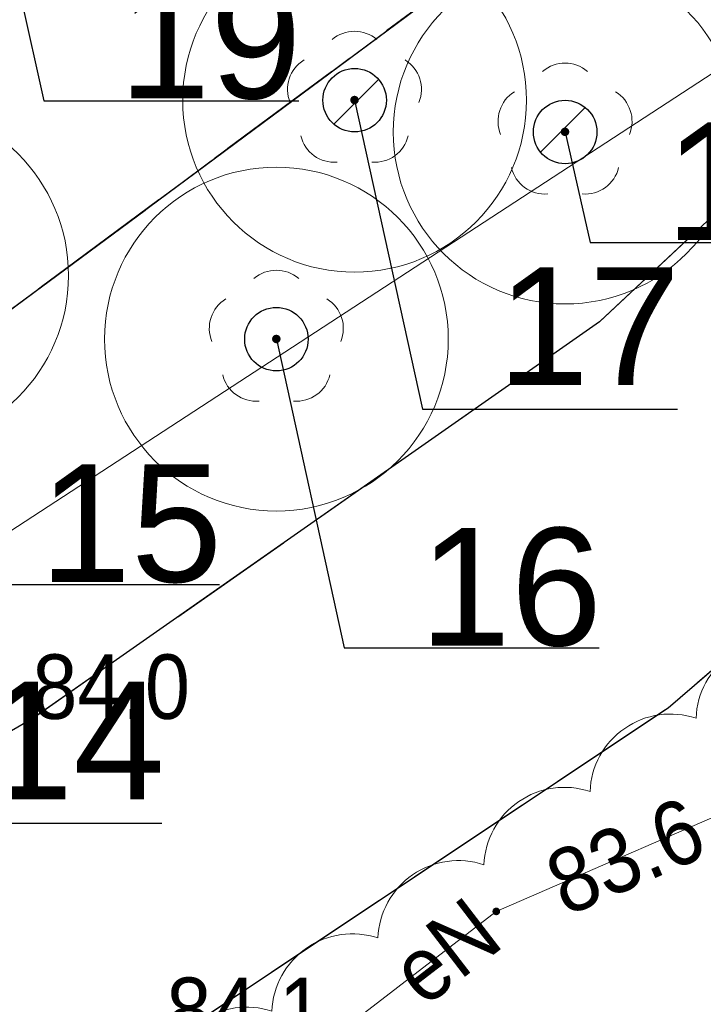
# Model space of a CAD drawing. Header units: metres. Extents: x 6540907 to 6541833, y 5893434 to 5894895.
# Tile 233 of 256: x 6540975.48 to 6540983.44, y 5894640.58 to 5894652.03. Entities that reach past the tile are written whole.
import ezdxf
from ezdxf import colors
from ezdxf.entities.mleader import LeaderData, LeaderLine
from ezdxf.enums import TextEntityAlignment as Align
from ezdxf.math import Vec2, Vec3

# ---------------------------------------------------------------- set-up
doc = ezdxf.new("R2010")
doc.units = ezdxf.units.M
doc.header["$MEASUREMENT"] = 0
for name, pattern in [('1.5_0.5', [2, 1.5, -0.5]), ('1.5_1.0', [2.5, 1.5, -1]), ('219-500', [0, 0]), ('egkk-500', [2, 1.5, -0.5]), ('egug-500', [1, 0.5, -0.5])]:
    doc.linetypes.add(name, pattern=pattern)
doc.layers.get('0').update_dxf_attribs({"color": 2, "linetype": 'CONTINUOUS', "lineweight": 5})
for name, color, linetype, lineweight in [('216-obręb ewidencyjny', 251, 'CONTINUOUS', 9), ('217-kontur klasyfikacyjny', 251, 'CONTINUOUS', 9), ('218-kontur użytku gruntowego', 251, 'CONTINUOUS', 9), ('219-działka ewidencyjna', 152, 'CONTINUOUS', 18), ('drzewo liściaste', 251, 'CONTINUOUS', 9), ('jezdnia', 251, 'CONTINUOUS', 9), ('krawężnik', 251, 'CONTINUOUS', 9), ('pikieta naturalna', 251, 'CONTINUOUS', 9), ('pikieta naturalna-Atr2', 251, 'CONTINUOUS', 9), ('przewód elektroenergetyczny podziemny', 251, 'CONTINUOUS', 9), ('przewód elektroenergetyczny podziemny-Atr1', 251, 'CONTINUOUS', 9), ('rzędna', 251, 'CONTINUOUS', 9), ('rzędna-Atr2', 251, 'CONTINUOUS', 9), ('z_i_drzewa_liściste_korony', 66, 'CONTINUOUS', 20), ('z_i_drzewa_opis', 7, 'CONTINUOUS', 25)]:
    doc.layers.add(name, color=color, linetype=linetype, lineweight=lineweight)
doc.layers.add('z_i_masywy_grupy', color=7, linetype='CONTINUOUS', lineweight=13, true_color=0x7f926c)
doc.styles.add('Opisowy', font='arial.ttf')
doc.styles.get("Standard").update_dxf_attribs({"font": 'Arial', "width": 0.75})

# ---------------------------------------------------------------- blocks, each defined once
blk = doc.blocks.new('PW01')
at = {"linetype": 'Continuous', "lineweight": 13}
h = blk.add_hatch(color=0, dxfattribs=at)
edge = h.paths.add_edge_path()
edge.add_arc((0, 0), 0.045, 0, 360)
blk = doc.blocks.new('OP021')
at = {"linetype": 'Continuous', "lineweight": 13}
h = blk.add_hatch(color=0, dxfattribs=at)
edge = h.paths.add_edge_path()
edge.add_arc((0, 0), 0.05, 0, 360)
at = {"color": 0, "linetype": 'Continuous', "lineweight": 13}
for centre, start, end in [((0, 0.4), 49.272, 130.728), ((-0.38, 0.124), 121.308, 202.548), ((0.38, 0.124), 337.452, 58.692), ((-0.235, -0.324), 193.221, 274.871), ((0.235, -0.324), 265.129, 346.779)]:
    blk.add_arc(centre, 0.4, start, end, dxfattribs=at)
blk = doc.blocks.new('_None')
blk = doc.blocks.new('punkt')
h = blk.add_hatch()
h.set_pattern_fill('ANSI32', color=256, scale=0.2)
h.set_pattern_definition([(45, (-4781848.87, -5644337.08), (-1.34703841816, 1.34703841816), []), (45, (-4781847.972, -5644337.08), (-1.34703841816, 1.34703841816), [])])
edge = h.paths.add_edge_path()
edge.add_arc((0, 0), 0.243, 0, 360)
blk.add_circle((0, 0), 0.243)

msp = doc.modelspace()

# ---------------------------------------------------------------- linework, layer by layer
at = {"layer": '216-obręb ewidencyjny', "linetype": '1.5_1.0', "lineweight": 35, "flags": 128}
for points in [[(6540907.06, 5894594.95), (6540917.97, 5894605.67), (6540919.14, 5894606.99), (6540986.55, 5894656.94), (6541000.71, 5894678.68), (6541018.98, 5894706.66), (6541073.42, 5894744), (6541168.23, 5894793.92), (6541196.88, 5894795.5), (6541244.66, 5894772.66), (6541308.83, 5894747.75), (6541372.49, 5894762.8), (6541415.18, 5894750.34), (6541528.91, 5894660.42), (6541669.76, 5894597.96), (6541682.61, 5894575.032)], [(6541682.61, 5894575.032), (6541669.76, 5894597.96), (6541528.91, 5894660.42), (6541415.18, 5894750.34), (6541372.49, 5894762.8), (6541308.83, 5894747.75), (6541244.66, 5894772.66), (6541196.88, 5894795.5), (6541168.23, 5894793.92), (6541073.42, 5894744), (6541018.98, 5894706.66), (6541000.71, 5894678.68), (6540986.55, 5894656.94), (6540919.14, 5894606.99), (6540917.97, 5894605.67), (6540907.06, 5894594.95)]]:
    msp.add_lwpolyline(points, dxfattribs=at)
at = {"layer": '217-kontur klasyfikacyjny', "linetype": 'egkk-500', "lineweight": 18, "flags": 128}
msp.add_lwpolyline([(6540986.55, 5894656.94), (6540919.14, 5894606.99)], dxfattribs=at)
at = {"layer": '218-kontur użytku gruntowego', "linetype": 'egug-500', "lineweight": 18, "flags": 128}
for points in [[(6540986.55, 5894656.94), (6540919.14, 5894606.99)], [(6540919.14, 5894606.99), (6540986.55, 5894656.94)]]:
    msp.add_lwpolyline(points, dxfattribs=at)
at = {"layer": '219-działka ewidencyjna', "linetype": '219-500', "lineweight": 18, "flags": 128}
msp.add_lwpolyline([(6540986.55, 5894656.94), (6540919.14, 5894606.99)], dxfattribs=at)
at = {"layer": 'jezdnia', "linetype": '1.5_0.5', "lineweight": 18, "flags": 128}
msp.add_lwpolyline([(6540921.23, 5894605.05), (6540924.81, 5894601.67), (6540929.08, 5894606.19), (6540942.44, 5894620.02), (6540948.83, 5894623.79), (6540957.35, 5894628.76), (6540959.24, 5894629.81), (6540967.4, 5894634.55), (6540969.59, 5894635.85), (6540972.14, 5894637.25), (6540973.93, 5894638.25), (6540977.19, 5894640.14), (6540983.03, 5894644.03), (6540987.16, 5894647.58), (6540988.5, 5894648.92), (6540993.97, 5894654.37), (6540998.31, 5894659.28), (6541001.31, 5894663.47), (6541002.44, 5894665.09), (6541003.89, 5894667.1), (6541005.24, 5894668.32), (6541007.68, 5894669.24), (6541010.72, 5894669.61), (6541014.25, 5894668.97), (6541018.77, 5894667.17), (6541020.68, 5894669.15), (6541015.79, 5894673.86), (6541014.35, 5894676.09), (6541014.44, 5894678.61), (6541015.79, 5894680.18), (6541031.2, 5894689.84), (6541029.11, 5894692.69), (6541014.27, 5894684.26), (6541013.09, 5894684.37), (6541012.73, 5894685.4), (6541014.9, 5894692.15), (6541015.56, 5894693.88), (6541016.28, 5894695.59), (6541018.17, 5894699.07), (6541014.81, 5894700.78), (6541010.45, 5894690.39), (6541005.96, 5894679.21), (6541002.87, 5894672.96), (6540997.93, 5894665.38), (6540994.91, 5894661.36), (6540988.4, 5894654.29), (6540982.23, 5894648.52), (6540975.63, 5894643.9), (6540966.12, 5894638.38), (6540958.27, 5894634.05), (6540948.75, 5894628.54), (6540936.8, 5894621.09), (6540932.82, 5894618.05)], close=True, dxfattribs=at)
at = {"layer": 'krawężnik', "linetype": 'Continuous', "lineweight": 25, "flags": 128}
for points in [[(6541014.81, 5894700.78), (6541010.45, 5894690.39), (6541005.96, 5894679.21), (6541002.87, 5894672.96), (6540997.93, 5894665.38), (6540994.91, 5894661.36), (6540988.4, 5894654.29), (6540982.23, 5894648.52), (6540975.63, 5894643.9), (6540966.12, 5894638.38), (6540958.27, 5894634.05)], [(6540924.81, 5894601.67), (6540929.08, 5894606.19), (6540942.44, 5894620.02), (6540948.83, 5894623.79), (6540957.35, 5894628.76), (6540959.24, 5894629.81), (6540967.4, 5894634.55), (6540969.59, 5894635.85), (6540972.14, 5894637.25), (6540973.93, 5894638.25), (6540977.19, 5894640.14), (6540983.03, 5894644.03), (6540987.16, 5894647.58), (6540988.5, 5894648.92), (6540993.97, 5894654.37), (6540998.31, 5894659.28), (6541001.31, 5894663.47), (6541002.44, 5894665.09), (6541003.89, 5894667.1), (6541005.24, 5894668.32), (6541007.68, 5894669.24), (6541010.72, 5894669.61), (6541014.25, 5894668.97), (6541018.77, 5894667.17)]]:
    msp.add_lwpolyline(points, dxfattribs=at)
at = {"layer": 'przewód elektroenergetyczny podziemny', "linetype": 'Continuous', "lineweight": 18, "flags": 128}
for points in [[(6540949.3, 5894629.09), (6540983.91, 5894651.65), (6540995.37, 5894663.29), (6541000.93, 5894672.53), (6541019.64, 5894688.21)], [(6540953.59, 5894626.07), (6540954.1, 5894625.15), (6540965.76, 5894632.15), (6540967.15, 5894632.95), (6540968.86, 5894632.79), (6540971.41, 5894634.38), (6540972.95, 5894636.31), (6540974.46, 5894637.19), (6540976.09, 5894638.89), (6540978.74, 5894639.9), (6540981.03, 5894641.66), (6540984.37, 5894643.11), (6540988.17, 5894646.21), (6540990.95, 5894648.49), (6540992.77, 5894651.01), (6540995.48, 5894653.49), (6540998.04, 5894656.53), (6540997.07, 5894657.25)]]:
    msp.add_lwpolyline(points, dxfattribs=at)
at = {"layer": 'z_i_drzewa_liściste_korony', "linetype": 'Continuous'}
for centre in [(6540979.381, 5894651.098), (6540981.831, 5894650.728), (6540974.051, 5894649.058), (6540978.471, 5894648.318)]:
    msp.add_circle(centre, 2, dxfattribs=at)
at = {"layer": 'z_i_masywy_grupy', "linetype": 'Continuous'}
msp.add_lwpolyline([(6540984.589, 5894644.76, 0.5), (6540983.355, 5894643.908, 0.5), (6540982.121, 5894643.055, 0.5), (6540980.887, 5894642.203, 0.5), (6540979.652, 5894641.351, 0.5), (6540978.418, 5894640.498, 0.5), (6540977.184, 5894639.646, 0.5), (6540975.929, 5894638.835, 0.5), (6540974.51, 5894638.348, 0.5), (6540973.091, 5894637.862, 0.5), (6540971.672, 5894637.375, 0.5), (6540970.253, 5894636.889, 0.5), (6540968.834, 5894636.402, 0.5), (6540967.415, 5894635.916, 0.5), (6540965.996, 5894635.429, 0.5), (6540964.577, 5894634.943, 0.5), (6540963.159, 5894634.456, 0.5), (6540961.864, 5894633.727, 0.5), (6540960.638, 5894632.862, 0.5), (6540959.413, 5894631.997, 0.5), (6540958.187, 5894631.133, 0.5), (6540956.961, 5894630.268, 0.5)], format="xyb", dxfattribs=at)

# ---------------------------------------------------------------- block references
at = {"layer": 'drzewo liściaste', "linetype": 'Continuous', "lineweight": 18}
for p in [(6540979.38, 5894651.1), (6540979.38, 5894651.1), (6540979.38, 5894651.1), (6540981.83, 5894650.73), (6540981.83, 5894650.73), (6540981.83, 5894650.73), (6540978.47, 5894648.32), (6540978.47, 5894648.32), (6540978.47, 5894648.32)]:
    msp.add_blockref('OP021', p, dxfattribs=at)
at = {"layer": 'pikieta naturalna', "linetype": 'Continuous', "lineweight": 13}
msp.add_blockref('PW01', (6540975.63, 5894643.9), dxfattribs=at)
at = {"layer": 'rzędna', "linetype": 'Continuous', "lineweight": 18}
msp.add_blockref('PW01', (6540981.03, 5894641.66), dxfattribs=at)
at = {"layer": 'z_i_drzewa_opis', "ltscale": 0.01, "xscale": 1.520278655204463, "yscale": 1.520278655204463, "zscale": 1.520278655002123}
for p in [(6540979.381, 5894651.098), (6540981.831, 5894650.728), (6540978.471, 5894648.318)]:
    msp.add_blockref('punkt', p, dxfattribs=at)

# ---------------------------------------------------------------- texts
at = {"layer": 'pikieta naturalna-Atr2', "width": 0.9}
for s, p in [('84.0', (6540975.63, 5894643.9)), ('84.1', (6540977.19, 5894640.14))]:
    msp.add_text(s, height=0.75, dxfattribs=at).set_placement(p)
at = {"layer": 'przewód elektroenergetyczny podziemny-Atr1', "width": 0.9}
msp.add_text('eN', height=0.75, rotation=37.544, dxfattribs=at).set_placement((6540979.96, 5894640.83), align=Align.MIDDLE_LEFT)
at = {"layer": 'rzędna-Atr2', "width": 0.9}
msp.add_text('83.6', height=0.75, rotation=23.467, dxfattribs=at).set_placement((6540981.69, 5894641.94), align=Align.MIDDLE_LEFT)

# ---------------------------------------------------------------- leaders
at = {"layer": 'z_i_drzewa_opis'}
ml = msp.add_multileader_mtext('Standard', dxfattribs=at)
ml.set_content('19', color=256, style='Opisowy')
ml.set_leader_properties()
ml.set_arrow_properties(name='NONE')
ml.build(insert=Vec2(0, 0))
ml.multileader.update_dxf_attribs({"has_dogleg": 0, "text_left_attachment_type": 6, "text_right_attachment_type": 5, "text_top_attachment_type": 0, "text_bottom_attachment_type": 0, "dogleg_length": 1.914, "arrow_head_size": 7.005})
ctx = ml.context
ctx.base_point, ctx.char_height, ctx.arrow_head_size, ctx.landing_gap_size, ctx.plane_origin = Vec3(6540975.763, 5894651.089), 1.3683, 7.005, 0.876, Vec3(6540968.392, 5894646.705)
ctx.left_attachment, ctx.right_attachment, ctx.attachment_type = 6, 5, 2
notes = []
notes.append((ctx, [(1, (1, 1, 0), (6540972.722, 5894651.089), (1, 0), 3.041, [(0, [(6540974.974, 5894654.682), (6540975.763, 5894651.089), (6540975.763, 5894651.089), (6540975.763, 5894651.089), (6540975.763, 5894651.089), (6540975.763, 5894651.089), (6540975.763, 5894651.089), (6540975.763, 5894651.089), (6540975.763, 5894651.089), (6540975.763, 5894651.089), (6540975.763, 5894651.089), (6540975.763, 5894651.089), (6540975.763, 5894651.089), (6540975.763, 5894651.089), (6540975.763, 5894651.089), (6540975.763, 5894651.089), (6540975.763, 5894651.089), (6540975.763, 5894651.089), (6540975.763, 5894651.089), (6540975.763, 5894651.089), (6540975.763, 5894651.089), (6540975.763, 5894651.089), (6540975.763, 5894651.089), (6540975.763, 5894651.089), (6540975.763, 5894651.089), (6540975.763, 5894651.089), (6540975.763, 5894651.089), (6540975.763, 5894651.089), (6540975.763, 5894651.089), (6540975.763, 5894651.089), (6540975.763, 5894651.089), (6540975.763, 5894651.089), (6540975.763, 5894651.089), (6540975.763, 5894651.089), (6540975.763, 5894651.089), (6540975.763, 5894651.089), (6540975.763, 5894651.089), (6540975.763, 5894651.089), (6540975.763, 5894651.089), (6540975.763, 5894651.089), (6540975.763, 5894651.089), (6540975.763, 5894651.089), (6540975.763, 5894651.089), (6540975.763, 5894651.089), (6540975.763, 5894651.089), (6540975.763, 5894651.089), (6540975.763, 5894651.089), (6540975.763, 5894651.089), (6540975.763, 5894651.089), (6540975.763, 5894651.089), (6540975.763, 5894651.089), (6540975.763, 5894651.089), (6540975.763, 5894651.089), (6540975.763, 5894651.089), (6540975.763, 5894651.089), (6540975.763, 5894651.089), (6540975.763, 5894651.089), (6540975.763, 5894651.089), (6540975.763, 5894651.089), (6540975.763, 5894651.089), (6540975.763, 5894651.089), (6540975.763, 5894651.089), (6540975.763, 5894651.089), (6540975.763, 5894651.089), (6540975.763, 5894651.089), (6540975.763, 5894651.089), (6540975.763, 5894651.089), (6540975.763, 5894651.089), (6540975.763, 5894651.089), (6540975.763, 5894651.089), (6540975.763, 5894651.089), (6540975.763, 5894651.089), (6540975.763, 5894651.089), (6540975.763, 5894651.089), (6540975.763, 5894651.089), (6540975.763, 5894651.089), (6540975.763, 5894651.089), (6540975.763, 5894651.089), (6540975.763, 5894651.089), (6540975.763, 5894651.089), (6540975.763, 5894651.089), (6540975.763, 5894651.089), (6540975.763, 5894651.089), (6540975.763, 5894651.089), (6540975.763, 5894651.089), (6540975.763, 5894651.089), (6540975.763, 5894651.089), (6540975.763, 5894651.089), (6540975.763, 5894651.089), (6540975.763, 5894651.089), (6540975.763, 5894651.089), (6540975.763, 5894651.089), (6540975.763, 5894651.089), (6540975.763, 5894651.089), (6540975.763, 5894651.089), (6540975.763, 5894651.089), (6540975.763, 5894651.089), (6540975.763, 5894651.089), (6540975.763, 5894651.089), (6540975.763, 5894651.089), (6540975.763, 5894651.089), (6540975.763, 5894651.089), (6540975.763, 5894651.089), (6540975.763, 5894651.089), (6540975.763, 5894651.089), (6540975.763, 5894651.089), (6540975.763, 5894651.089), (6540975.763, 5894651.089), (6540975.763, 5894651.089), (6540975.763, 5894651.089), (6540975.763, 5894651.089), (6540975.763, 5894651.089), (6540975.763, 5894651.089), (6540975.763, 5894651.089), (6540975.763, 5894651.089), (6540975.763, 5894651.089), (6540975.763, 5894651.089), (6540975.763, 5894651.089), (6540975.763, 5894651.089), (6540975.763, 5894651.089), (6540975.763, 5894651.089), (6540975.763, 5894651.089), (6540975.763, 5894651.089), (6540975.763, 5894651.089), (6540975.763, 5894651.089), (6540975.763, 5894651.089), (6540975.763, 5894651.089), (6540975.763, 5894651.089)], 256, [])])]))
ctx.mtext.insert, ctx.mtext.flow_direction = Vec3(6540976.638, 5894652.487), 5
ml = msp.add_multileader_mtext('Standard', dxfattribs=at)
ml.set_content('17', color=256, style='Opisowy')
ml.set_leader_properties()
ml.set_arrow_properties(name='NONE')
ml.build(insert=Vec2(0, 0))
ml.multileader.update_dxf_attribs({"has_dogleg": 0, "text_left_attachment_type": 6, "text_right_attachment_type": 5, "text_top_attachment_type": 0, "text_bottom_attachment_type": 0, "dogleg_length": 1.914, "arrow_head_size": 7.005})
ctx = ml.context
ctx.base_point, ctx.char_height, ctx.arrow_head_size, ctx.landing_gap_size, ctx.plane_origin = Vec3(6540980.17, 5894647.505), 1.3683, 7.005, 0.876, Vec3(6540972.798, 5894643.121)
ctx.left_attachment, ctx.right_attachment, ctx.attachment_type = 6, 5, 2
notes.append((ctx, [(1, (1, 1, 0), (6540977.129, 5894647.505), (1, 0), 3.041, [(0, [(6540979.381, 5894651.098), (6540980.17, 5894647.505), (6540980.17, 5894647.505), (6540980.17, 5894647.505), (6540980.17, 5894647.505), (6540980.17, 5894647.505), (6540980.17, 5894647.505), (6540980.17, 5894647.505), (6540980.17, 5894647.505), (6540980.17, 5894647.505), (6540980.17, 5894647.505), (6540980.17, 5894647.505), (6540980.17, 5894647.505), (6540980.17, 5894647.505), (6540980.17, 5894647.505), (6540980.17, 5894647.505), (6540980.17, 5894647.505), (6540980.17, 5894647.505), (6540980.17, 5894647.505), (6540980.17, 5894647.505), (6540980.17, 5894647.505), (6540980.17, 5894647.505), (6540980.17, 5894647.505), (6540980.17, 5894647.505), (6540980.17, 5894647.505), (6540980.17, 5894647.505), (6540980.17, 5894647.505), (6540980.17, 5894647.505), (6540980.17, 5894647.505), (6540980.17, 5894647.505), (6540980.17, 5894647.505), (6540980.17, 5894647.505), (6540980.17, 5894647.505), (6540980.17, 5894647.505), (6540980.17, 5894647.505), (6540980.17, 5894647.505), (6540980.17, 5894647.505), (6540980.17, 5894647.505), (6540980.17, 5894647.505), (6540980.17, 5894647.505), (6540980.17, 5894647.505), (6540980.17, 5894647.505), (6540980.17, 5894647.505), (6540980.17, 5894647.505), (6540980.17, 5894647.505), (6540980.17, 5894647.505), (6540980.17, 5894647.505), (6540980.17, 5894647.505), (6540980.17, 5894647.505), (6540980.17, 5894647.505), (6540980.17, 5894647.505), (6540980.17, 5894647.505), (6540980.17, 5894647.505), (6540980.17, 5894647.505), (6540980.17, 5894647.505), (6540980.17, 5894647.505), (6540980.17, 5894647.505), (6540980.17, 5894647.505), (6540980.17, 5894647.505), (6540980.17, 5894647.505), (6540980.17, 5894647.505), (6540980.17, 5894647.505), (6540980.17, 5894647.505), (6540980.17, 5894647.505), (6540980.17, 5894647.505), (6540980.17, 5894647.505), (6540980.17, 5894647.505), (6540980.17, 5894647.505), (6540980.17, 5894647.505), (6540980.17, 5894647.505), (6540980.17, 5894647.505), (6540980.17, 5894647.505), (6540980.17, 5894647.505), (6540980.17, 5894647.505), (6540980.17, 5894647.505), (6540980.17, 5894647.505), (6540980.17, 5894647.505), (6540980.17, 5894647.505), (6540980.17, 5894647.505), (6540980.17, 5894647.505), (6540980.17, 5894647.505), (6540980.17, 5894647.505), (6540980.17, 5894647.505), (6540980.17, 5894647.505), (6540980.17, 5894647.505), (6540980.17, 5894647.505), (6540980.17, 5894647.505), (6540980.17, 5894647.505), (6540980.17, 5894647.505), (6540980.17, 5894647.505), (6540980.17, 5894647.505), (6540980.17, 5894647.505), (6540980.17, 5894647.505), (6540980.17, 5894647.505), (6540980.17, 5894647.505), (6540980.17, 5894647.505), (6540980.17, 5894647.505), (6540980.17, 5894647.505), (6540980.17, 5894647.505), (6540980.17, 5894647.505), (6540980.17, 5894647.505), (6540980.17, 5894647.505), (6540980.17, 5894647.505), (6540980.17, 5894647.505), (6540980.17, 5894647.505), (6540980.17, 5894647.505), (6540980.17, 5894647.505), (6540980.17, 5894647.505), (6540980.17, 5894647.505), (6540980.17, 5894647.505), (6540980.17, 5894647.505), (6540980.17, 5894647.505), (6540980.17, 5894647.505), (6540980.17, 5894647.505), (6540980.17, 5894647.505), (6540980.17, 5894647.505), (6540980.17, 5894647.505), (6540980.17, 5894647.505), (6540980.17, 5894647.505), (6540980.17, 5894647.505), (6540980.17, 5894647.505), (6540980.17, 5894647.505), (6540980.17, 5894647.505), (6540980.17, 5894647.505), (6540980.17, 5894647.505), (6540980.17, 5894647.505)], 256, [])])]))
ctx.mtext.insert, ctx.mtext.flow_direction = Vec3(6540981.045, 5894649.154), 5
ml = msp.add_multileader_mtext('Standard', dxfattribs=at)
ml.set_content('18', color=256, style='Opisowy')
ml.set_leader_properties()
ml.set_arrow_properties(name='NONE')
ml.build(insert=Vec2(0, 0))
ml.multileader.update_dxf_attribs({"has_dogleg": 0, "text_left_attachment_type": 6, "text_right_attachment_type": 5, "text_top_attachment_type": 0, "text_bottom_attachment_type": 0, "dogleg_length": 1.914, "arrow_head_size": 7.005})
ctx = ml.context
ctx.base_point, ctx.char_height, ctx.arrow_head_size, ctx.landing_gap_size, ctx.plane_origin = Vec3(6540982.122, 5894649.443), 1.3683, 7.005, 0.876, Vec3(6540975.248, 5894642.751)
ctx.left_attachment, ctx.right_attachment, ctx.attachment_type = 6, 5, 2
notes.append((ctx, [(1, (1, 1, 0), (6540979.082, 5894649.443), (1, 0), 3.041, [(0, [(6540981.831, 5894650.728), (6540982.122, 5894649.443), (6540982.122, 5894649.443), (6540982.122, 5894649.443), (6540982.122, 5894649.443), (6540982.122, 5894649.443), (6540982.122, 5894649.443), (6540982.122, 5894649.443), (6540982.122, 5894649.443), (6540982.122, 5894649.443), (6540982.122, 5894649.443), (6540982.122, 5894649.443), (6540982.122, 5894649.443), (6540982.122, 5894649.443), (6540982.122, 5894649.443), (6540982.122, 5894649.443), (6540982.122, 5894649.443), (6540982.122, 5894649.443), (6540982.122, 5894649.443), (6540982.122, 5894649.443), (6540982.122, 5894649.443), (6540982.122, 5894649.443), (6540982.122, 5894649.443), (6540982.122, 5894649.443), (6540982.122, 5894649.443), (6540982.122, 5894649.443), (6540982.122, 5894649.443), (6540982.122, 5894649.443), (6540982.122, 5894649.443), (6540982.122, 5894649.443), (6540982.122, 5894649.443), (6540982.122, 5894649.443), (6540982.122, 5894649.443), (6540982.122, 5894649.443), (6540982.122, 5894649.443), (6540982.122, 5894649.443), (6540982.122, 5894649.443), (6540982.122, 5894649.443), (6540982.122, 5894649.443), (6540982.122, 5894649.443), (6540982.122, 5894649.443), (6540982.122, 5894649.443), (6540982.122, 5894649.443), (6540982.122, 5894649.443), (6540982.122, 5894649.443), (6540982.122, 5894649.443), (6540982.122, 5894649.443), (6540982.122, 5894649.443), (6540982.122, 5894649.443), (6540982.122, 5894649.443), (6540982.122, 5894649.443), (6540982.122, 5894649.443), (6540982.122, 5894649.443), (6540982.122, 5894649.443), (6540982.122, 5894649.443), (6540982.122, 5894649.443), (6540982.122, 5894649.443), (6540982.122, 5894649.443), (6540982.122, 5894649.443), (6540982.122, 5894649.443), (6540982.122, 5894649.443), (6540982.122, 5894649.443), (6540982.122, 5894649.443), (6540982.122, 5894649.443), (6540982.122, 5894649.443), (6540982.122, 5894649.443), (6540982.122, 5894649.443), (6540982.122, 5894649.443), (6540982.122, 5894649.443), (6540982.122, 5894649.443), (6540982.122, 5894649.443), (6540982.122, 5894649.443), (6540982.122, 5894649.443), (6540982.122, 5894649.443), (6540982.122, 5894649.443), (6540982.122, 5894649.443), (6540982.122, 5894649.443), (6540982.122, 5894649.443), (6540982.122, 5894649.443), (6540982.122, 5894649.443), (6540982.122, 5894649.443), (6540982.122, 5894649.443), (6540982.122, 5894649.443), (6540982.122, 5894649.443), (6540982.122, 5894649.443), (6540982.122, 5894649.443), (6540982.122, 5894649.443), (6540982.122, 5894649.443), (6540982.122, 5894649.443), (6540982.122, 5894649.443), (6540982.122, 5894649.443), (6540982.122, 5894649.443), (6540982.122, 5894649.443), (6540982.122, 5894649.443), (6540982.122, 5894649.443), (6540982.122, 5894649.443), (6540982.122, 5894649.443), (6540982.122, 5894649.443), (6540982.122, 5894649.443), (6540982.122, 5894649.443), (6540982.122, 5894649.443), (6540982.122, 5894649.443), (6540982.122, 5894649.443), (6540982.122, 5894649.443), (6540982.122, 5894649.443), (6540982.122, 5894649.443), (6540982.122, 5894649.443), (6540982.122, 5894649.443), (6540982.122, 5894649.443), (6540982.122, 5894649.443), (6540982.122, 5894649.443), (6540982.122, 5894649.443), (6540982.122, 5894649.443), (6540982.122, 5894649.443), (6540982.122, 5894649.443), (6540982.122, 5894649.443), (6540982.122, 5894649.443), (6540982.122, 5894649.443), (6540982.122, 5894649.443), (6540982.122, 5894649.443), (6540982.122, 5894649.443), (6540982.122, 5894649.443), (6540982.122, 5894649.443), (6540982.122, 5894649.443), (6540982.122, 5894649.443), (6540982.122, 5894649.443)], 256, [])])]))
ctx.mtext.insert, ctx.mtext.flow_direction = Vec3(6540982.998, 5894650.841), 5
ml = msp.add_multileader_mtext('Standard', dxfattribs=at)
ml.set_content('15', color=256, style='Opisowy')
ml.set_leader_properties()
ml.set_arrow_properties(name='NONE')
ml.build(insert=Vec2(0, 0))
ml.multileader.update_dxf_attribs({"has_dogleg": 0, "text_left_attachment_type": 6, "text_right_attachment_type": 5, "text_top_attachment_type": 0, "text_bottom_attachment_type": 0, "dogleg_length": 1.914, "arrow_head_size": 7.005})
ctx = ml.context
ctx.base_point, ctx.char_height, ctx.arrow_head_size, ctx.landing_gap_size, ctx.plane_origin = Vec3(6540974.84, 5894645.465), 1.3683, 7.005, 0.876, Vec3(6540967.468, 5894641.081)
ctx.left_attachment, ctx.right_attachment, ctx.attachment_type = 6, 5, 2
notes.append((ctx, [(1, (1, 1, 0), (6540971.799, 5894645.465), (1, 0), 3.041, [(0, [(6540974.051, 5894649.058), (6540974.84, 5894645.465), (6540974.84, 5894645.465), (6540974.84, 5894645.465), (6540974.84, 5894645.465), (6540974.84, 5894645.465), (6540974.84, 5894645.465), (6540974.84, 5894645.465), (6540974.84, 5894645.465), (6540974.84, 5894645.465), (6540974.84, 5894645.465), (6540974.84, 5894645.465), (6540974.84, 5894645.465), (6540974.84, 5894645.465), (6540974.84, 5894645.465), (6540974.84, 5894645.465), (6540974.84, 5894645.465), (6540974.84, 5894645.465), (6540974.84, 5894645.465), (6540974.84, 5894645.465), (6540974.84, 5894645.465), (6540974.84, 5894645.465), (6540974.84, 5894645.465), (6540974.84, 5894645.465), (6540974.84, 5894645.465), (6540974.84, 5894645.465), (6540974.84, 5894645.465), (6540974.84, 5894645.465), (6540974.84, 5894645.465), (6540974.84, 5894645.465), (6540974.84, 5894645.465), (6540974.84, 5894645.465), (6540974.84, 5894645.465), (6540974.84, 5894645.465), (6540974.84, 5894645.465), (6540974.84, 5894645.465), (6540974.84, 5894645.465), (6540974.84, 5894645.465), (6540974.84, 5894645.465), (6540974.84, 5894645.465), (6540974.84, 5894645.465), (6540974.84, 5894645.465), (6540974.84, 5894645.465), (6540974.84, 5894645.465), (6540974.84, 5894645.465), (6540974.84, 5894645.465), (6540974.84, 5894645.465), (6540974.84, 5894645.465), (6540974.84, 5894645.465), (6540974.84, 5894645.465), (6540974.84, 5894645.465), (6540974.84, 5894645.465), (6540974.84, 5894645.465), (6540974.84, 5894645.465), (6540974.84, 5894645.465), (6540974.84, 5894645.465), (6540974.84, 5894645.465), (6540974.84, 5894645.465), (6540974.84, 5894645.465), (6540974.84, 5894645.465), (6540974.84, 5894645.465), (6540974.84, 5894645.465), (6540974.84, 5894645.465), (6540974.84, 5894645.465), (6540974.84, 5894645.465), (6540974.84, 5894645.465), (6540974.84, 5894645.465), (6540974.84, 5894645.465), (6540974.84, 5894645.465), (6540974.84, 5894645.465), (6540974.84, 5894645.465), (6540974.84, 5894645.465), (6540974.84, 5894645.465), (6540974.84, 5894645.465), (6540974.84, 5894645.465), (6540974.84, 5894645.465), (6540974.84, 5894645.465), (6540974.84, 5894645.465), (6540974.84, 5894645.465), (6540974.84, 5894645.465), (6540974.84, 5894645.465), (6540974.84, 5894645.465), (6540974.84, 5894645.465), (6540974.84, 5894645.465), (6540974.84, 5894645.465), (6540974.84, 5894645.465), (6540974.84, 5894645.465), (6540974.84, 5894645.465), (6540974.84, 5894645.465), (6540974.84, 5894645.465), (6540974.84, 5894645.465), (6540974.84, 5894645.465), (6540974.84, 5894645.465), (6540974.84, 5894645.465), (6540974.84, 5894645.465), (6540974.84, 5894645.465), (6540974.84, 5894645.465), (6540974.84, 5894645.465), (6540974.84, 5894645.465), (6540974.84, 5894645.465), (6540974.84, 5894645.465), (6540974.84, 5894645.465), (6540974.84, 5894645.465), (6540974.84, 5894645.465), (6540974.84, 5894645.465), (6540974.84, 5894645.465), (6540974.84, 5894645.465), (6540974.84, 5894645.465), (6540974.84, 5894645.465), (6540974.84, 5894645.465), (6540974.84, 5894645.465), (6540974.84, 5894645.465), (6540974.84, 5894645.465), (6540974.84, 5894645.465), (6540974.84, 5894645.465), (6540974.84, 5894645.465), (6540974.84, 5894645.465), (6540974.84, 5894645.465), (6540974.84, 5894645.465), (6540974.84, 5894645.465), (6540974.84, 5894645.465), (6540974.84, 5894645.465), (6540974.84, 5894645.465), (6540974.84, 5894645.465), (6540974.84, 5894645.465), (6540974.84, 5894645.465)], 256, [])])]))
ctx.mtext.insert, ctx.mtext.flow_direction = Vec3(6540975.715, 5894646.862), 5
ml = msp.add_multileader_mtext('Standard', dxfattribs=at)
ml.set_content('16', color=256, style='Opisowy')
ml.set_leader_properties()
ml.set_arrow_properties(name='NONE')
ml.build(insert=Vec2(0, 0))
ml.multileader.update_dxf_attribs({"has_dogleg": 0, "text_left_attachment_type": 6, "text_right_attachment_type": 5, "text_top_attachment_type": 0, "text_bottom_attachment_type": 0, "dogleg_length": 1.914, "arrow_head_size": 7.005})
ctx = ml.context
ctx.base_point, ctx.char_height, ctx.arrow_head_size, ctx.landing_gap_size, ctx.plane_origin = Vec3(6540979.26, 5894644.725), 1.3683, 7.005, 0.876, Vec3(6540971.888, 5894640.341)
ctx.left_attachment, ctx.right_attachment, ctx.attachment_type = 6, 5, 2
notes.append((ctx, [(1, (1, 1, 0), (6540976.219, 5894644.725), (1, 0), 3.041, [(0, [(6540978.471, 5894648.318), (6540979.26, 5894644.725), (6540979.26, 5894644.725), (6540979.26, 5894644.725), (6540979.26, 5894644.725), (6540979.26, 5894644.725), (6540979.26, 5894644.725), (6540979.26, 5894644.725), (6540979.26, 5894644.725), (6540979.26, 5894644.725), (6540979.26, 5894644.725), (6540979.26, 5894644.725), (6540979.26, 5894644.725), (6540979.26, 5894644.725), (6540979.26, 5894644.725), (6540979.26, 5894644.725), (6540979.26, 5894644.725), (6540979.26, 5894644.725), (6540979.26, 5894644.725), (6540979.26, 5894644.725), (6540979.26, 5894644.725), (6540979.26, 5894644.725), (6540979.26, 5894644.725), (6540979.26, 5894644.725), (6540979.26, 5894644.725), (6540979.26, 5894644.725), (6540979.26, 5894644.725), (6540979.26, 5894644.725), (6540979.26, 5894644.725), (6540979.26, 5894644.725), (6540979.26, 5894644.725), (6540979.26, 5894644.725), (6540979.26, 5894644.725), (6540979.26, 5894644.725), (6540979.26, 5894644.725), (6540979.26, 5894644.725), (6540979.26, 5894644.725), (6540979.26, 5894644.725), (6540979.26, 5894644.725), (6540979.26, 5894644.725), (6540979.26, 5894644.725), (6540979.26, 5894644.725), (6540979.26, 5894644.725), (6540979.26, 5894644.725), (6540979.26, 5894644.725), (6540979.26, 5894644.725), (6540979.26, 5894644.725), (6540979.26, 5894644.725), (6540979.26, 5894644.725), (6540979.26, 5894644.725), (6540979.26, 5894644.725), (6540979.26, 5894644.725), (6540979.26, 5894644.725), (6540979.26, 5894644.725), (6540979.26, 5894644.725), (6540979.26, 5894644.725), (6540979.26, 5894644.725), (6540979.26, 5894644.725), (6540979.26, 5894644.725), (6540979.26, 5894644.725), (6540979.26, 5894644.725), (6540979.26, 5894644.725), (6540979.26, 5894644.725), (6540979.26, 5894644.725), (6540979.26, 5894644.725), (6540979.26, 5894644.725), (6540979.26, 5894644.725), (6540979.26, 5894644.725), (6540979.26, 5894644.725), (6540979.26, 5894644.725), (6540979.26, 5894644.725), (6540979.26, 5894644.725), (6540979.26, 5894644.725), (6540979.26, 5894644.725), (6540979.26, 5894644.725), (6540979.26, 5894644.725), (6540979.26, 5894644.725), (6540979.26, 5894644.725), (6540979.26, 5894644.725), (6540979.26, 5894644.725), (6540979.26, 5894644.725), (6540979.26, 5894644.725), (6540979.26, 5894644.725), (6540979.26, 5894644.725), (6540979.26, 5894644.725), (6540979.26, 5894644.725), (6540979.26, 5894644.725), (6540979.26, 5894644.725), (6540979.26, 5894644.725), (6540979.26, 5894644.725), (6540979.26, 5894644.725), (6540979.26, 5894644.725), (6540979.26, 5894644.725), (6540979.26, 5894644.725), (6540979.26, 5894644.725), (6540979.26, 5894644.725), (6540979.26, 5894644.725), (6540979.26, 5894644.725), (6540979.26, 5894644.725), (6540979.26, 5894644.725), (6540979.26, 5894644.725), (6540979.26, 5894644.725), (6540979.26, 5894644.725), (6540979.26, 5894644.725), (6540979.26, 5894644.725), (6540979.26, 5894644.725), (6540979.26, 5894644.725), (6540979.26, 5894644.725), (6540979.26, 5894644.725), (6540979.26, 5894644.725), (6540979.26, 5894644.725), (6540979.26, 5894644.725), (6540979.26, 5894644.725), (6540979.26, 5894644.725), (6540979.26, 5894644.725), (6540979.26, 5894644.725), (6540979.26, 5894644.725), (6540979.26, 5894644.725), (6540979.26, 5894644.725), (6540979.26, 5894644.725), (6540979.26, 5894644.725), (6540979.26, 5894644.725), (6540979.26, 5894644.725), (6540979.26, 5894644.725), (6540979.26, 5894644.725), (6540979.26, 5894644.725)], 256, [])])]))
ctx.mtext.insert, ctx.mtext.flow_direction = Vec3(6540980.135, 5894646.122), 5
ml = msp.add_multileader_mtext('Standard', dxfattribs=at)
ml.set_content('14', color=256, style='Opisowy')
ml.set_leader_properties()
ml.set_arrow_properties(name='NONE')
ml.build(insert=Vec2(0, 0))
ml.multileader.update_dxf_attribs({"has_dogleg": 0, "text_left_attachment_type": 6, "text_right_attachment_type": 5, "text_top_attachment_type": 0, "text_bottom_attachment_type": 0, "dogleg_length": 1.914, "arrow_head_size": 7.005})
ctx = ml.context
ctx.base_point, ctx.char_height, ctx.arrow_head_size, ctx.landing_gap_size, ctx.plane_origin = Vec3(6540974.17, 5894642.685), 1.3683, 7.005, 0.876, Vec3(6540966.798, 5894638.301)
ctx.left_attachment, ctx.right_attachment, ctx.attachment_type = 6, 5, 2
notes.append((ctx, [(1, (1, 1, 0), (6540971.129, 5894642.685), (1, 0), 3.041, [(0, [(6540973.381, 5894646.278), (6540974.17, 5894642.685), (6540974.17, 5894642.685), (6540974.17, 5894642.685), (6540974.17, 5894642.685), (6540974.17, 5894642.685), (6540974.17, 5894642.685), (6540974.17, 5894642.685), (6540974.17, 5894642.685), (6540974.17, 5894642.685), (6540974.17, 5894642.685), (6540974.17, 5894642.685), (6540974.17, 5894642.685), (6540974.17, 5894642.685), (6540974.17, 5894642.685), (6540974.17, 5894642.685), (6540974.17, 5894642.685), (6540974.17, 5894642.685), (6540974.17, 5894642.685), (6540974.17, 5894642.685), (6540974.17, 5894642.685), (6540974.17, 5894642.685), (6540974.17, 5894642.685), (6540974.17, 5894642.685), (6540974.17, 5894642.685), (6540974.17, 5894642.685), (6540974.17, 5894642.685), (6540974.17, 5894642.685), (6540974.17, 5894642.685), (6540974.17, 5894642.685), (6540974.17, 5894642.685), (6540974.17, 5894642.685), (6540974.17, 5894642.685), (6540974.17, 5894642.685), (6540974.17, 5894642.685), (6540974.17, 5894642.685), (6540974.17, 5894642.685), (6540974.17, 5894642.685), (6540974.17, 5894642.685), (6540974.17, 5894642.685), (6540974.17, 5894642.685), (6540974.17, 5894642.685), (6540974.17, 5894642.685), (6540974.17, 5894642.685), (6540974.17, 5894642.685), (6540974.17, 5894642.685), (6540974.17, 5894642.685), (6540974.17, 5894642.685), (6540974.17, 5894642.685), (6540974.17, 5894642.685), (6540974.17, 5894642.685), (6540974.17, 5894642.685), (6540974.17, 5894642.685), (6540974.17, 5894642.685), (6540974.17, 5894642.685), (6540974.17, 5894642.685), (6540974.17, 5894642.685), (6540974.17, 5894642.685), (6540974.17, 5894642.685), (6540974.17, 5894642.685), (6540974.17, 5894642.685), (6540974.17, 5894642.685), (6540974.17, 5894642.685), (6540974.17, 5894642.685), (6540974.17, 5894642.685), (6540974.17, 5894642.685), (6540974.17, 5894642.685), (6540974.17, 5894642.685), (6540974.17, 5894642.685), (6540974.17, 5894642.685), (6540974.17, 5894642.685), (6540974.17, 5894642.685), (6540974.17, 5894642.685), (6540974.17, 5894642.685), (6540974.17, 5894642.685), (6540974.17, 5894642.685), (6540974.17, 5894642.685), (6540974.17, 5894642.685), (6540974.17, 5894642.685), (6540974.17, 5894642.685), (6540974.17, 5894642.685), (6540974.17, 5894642.685), (6540974.17, 5894642.685), (6540974.17, 5894642.685), (6540974.17, 5894642.685), (6540974.17, 5894642.685), (6540974.17, 5894642.685), (6540974.17, 5894642.685), (6540974.17, 5894642.685), (6540974.17, 5894642.685), (6540974.17, 5894642.685), (6540974.17, 5894642.685), (6540974.17, 5894642.685), (6540974.17, 5894642.685), (6540974.17, 5894642.685), (6540974.17, 5894642.685), (6540974.17, 5894642.685), (6540974.17, 5894642.685), (6540974.17, 5894642.685), (6540974.17, 5894642.685), (6540974.17, 5894642.685), (6540974.17, 5894642.685), (6540974.17, 5894642.685), (6540974.17, 5894642.685), (6540974.17, 5894642.685), (6540974.17, 5894642.685), (6540974.17, 5894642.685), (6540974.17, 5894642.685), (6540974.17, 5894642.685), (6540974.17, 5894642.685), (6540974.17, 5894642.685), (6540974.17, 5894642.685), (6540974.17, 5894642.685), (6540974.17, 5894642.685), (6540974.17, 5894642.685), (6540974.17, 5894642.685), (6540974.17, 5894642.685), (6540974.17, 5894642.685), (6540974.17, 5894642.685), (6540974.17, 5894642.685), (6540974.17, 5894642.685), (6540974.17, 5894642.685), (6540974.17, 5894642.685), (6540974.17, 5894642.685), (6540974.17, 5894642.685), (6540974.17, 5894642.685)], 256, [])])]))
ctx.mtext.insert, ctx.mtext.flow_direction = Vec3(6540975.045, 5894644.334), 5
for ctx, leaders in notes:
    for number, flags, end, landing, length, lines in leaders:
        leader = LeaderData()
        leader.index, (leader.has_last_leader_line, leader.has_dogleg_vector, leader.attachment_direction) = number, flags
        leader.last_leader_point, leader.dogleg_vector, leader.dogleg_length = Vec3(end), Vec3(landing), length
        for number, points, colour, breaks in lines:
            line = LeaderLine()
            line.index, line.vertices, line.color, line.breaks = number, Vec3.list(points), colors.encode_raw_color(colour), breaks
            leader.lines.append(line)
        ctx.leaders.append(leader)

doc.saveas('drawing.dxf')
